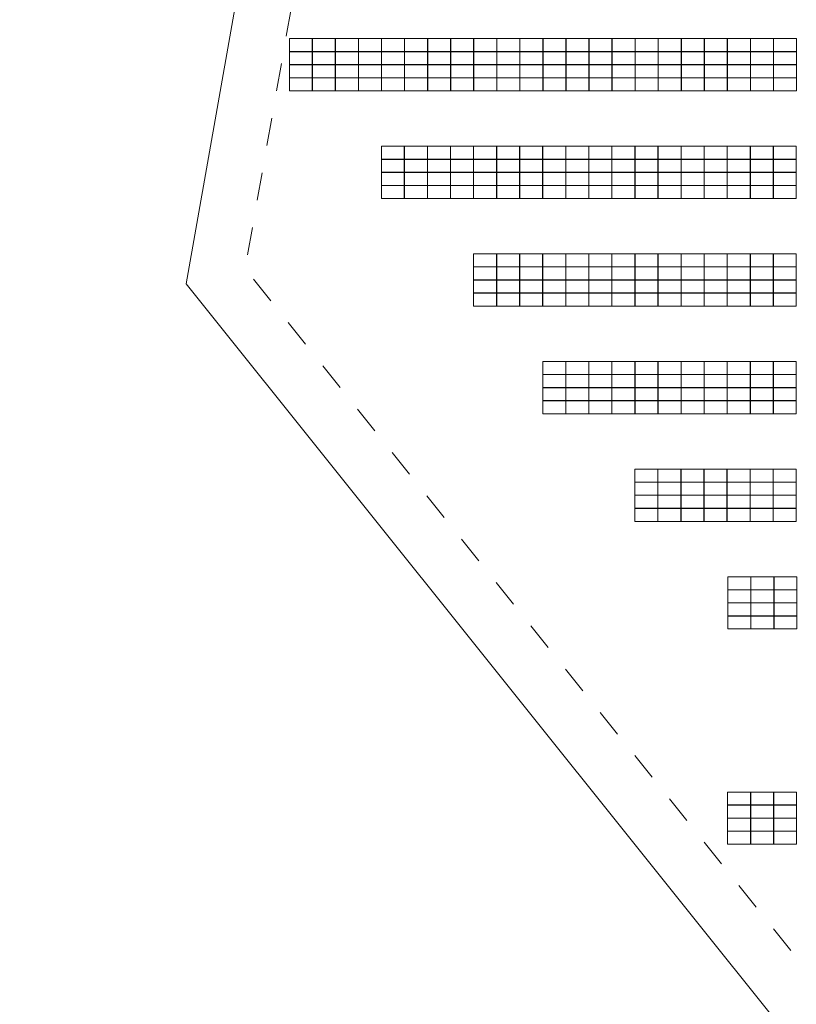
# Model space of a CAD drawing. Header units: metres. Extents: x 232744 to 233931, y 552844 to 554310.
# Tile 6 of 41: x 233402 to 233458, y 553178 to 553249. Entities that reach past the tile are written whole.
import ezdxf

# ---------------------------------------------------------------- set-up
doc = ezdxf.new("R2010")
doc.units = ezdxf.units.M
doc.linetypes.add('NLCS-HIDDEN', pattern=[4, 2, -2])
doc.layers.get('0').update_dxf_attribs({"lineweight": 18})
for name, color, linetype, lineweight in [('BH-N-contouren zonneakker', 251, 'NLCS-HIDDEN', 5), ('BH-N-hekwerk', 251, 'IE-TERREINAFSCHEIDING-KUNSTMATIG-OPEN', 18), ('GP-Modules', 252, 'Continuous', 9)]:
    doc.layers.add(name, color=color, linetype=linetype, lineweight=lineweight)
doc.layers.add('X-XX-AL-WERKGRENS-G', color=1, linetype='KG-OG', lineweight=35, true_color=0xff0000)
doc.linetypes.add('IE-TERREINAFSCHEIDING-KUNSTMATIG-OPEN', pattern='A,7,-1.5,[67,NLCS.SHX,S=0.75,R=0,X=0,Y=0],-1.5', length=10)
doc.linetypes.add('KG-OG', pattern='A,5.5,-1.5,[2,NLCS.SHX,S=0.5,R=0,X=0,Y=0],-1.5', length=8.5)

# ---------------------------------------------------------------- blocks, each defined once
blk = doc.blocks.new('fs_3851797_full')
for points in [[(0, 0, 0), (1.65, 0, 0), (1.65, -0.931, -0.339), (0, -0.931, -0.339), (0, 0, 0)], [(0, -0.943, -0.343), (1.65, -0.943, -0.343), (1.65, -1.874, -0.682), (0, -1.874, -0.682), (0, -0.943, -0.343)], [(0, -1.886, -0.687), (1.65, -1.886, -0.687), (1.65, -2.818, -1.026), (0, -2.818, -1.026), (0, -1.886, -0.687)], [(0, -2.83, -1.03), (1.65, -2.83, -1.03), (1.65, -3.761, -1.369), (0, -3.761, -1.369), (0, -2.83, -1.03)]]:
    blk.add_polyline3d(points)

msp = doc.modelspace()

# ---------------------------------------------------------------- linework, layer by layer
at = {"layer": 'BH-N-contouren zonneakker', "flags": 128}
msp.add_lwpolyline([(233432.782, 553312.769), (233418.326, 553230.995), (233507.566, 553119.512, -0.411771), (233506.969, 553113.911), (233456.095, 553072.486), (233628.358, 552851.09), (233640.107, 552869.421), (233646.108, 552897.903, -0.144749), (233647.186, 552899.899), (233658.738, 552911.513), (233676.946, 553001.356), (233677.644, 553004.438)], format="xyb", dxfattribs=at)
at = {"layer": 'BH-N-hekwerk', "flags": 128}
msp.add_lwpolyline([(233414.072, 553229.909), (233504.443, 553117.013), (233450.535, 553073.118), (233628.674, 552844.171), (233643.87, 552867.879), (233650.022, 552897.078), (233662.42, 552909.543), (233738.388, 553284.388), (233730.855, 553318.208), (233731.871, 553323.222), (233753.838, 553431.613), (233682.621, 553591.657), (233450.03, 553433.323)], close=True, dxfattribs=at)
at = {"layer": 'X-XX-AL-WERKGRENS-G', "ltscale": 2, "flags": 128}
msp.add_lwpolyline([(233024.476, 553123.194, -0.272027), (233016.009, 553130.44, 0.272803), (233005.193, 553139.67), (232975.167, 553144.941, -0.414213), (232974.355, 553146.099), (232974.842, 553148.873), (232969.643, 553149.786), (232968.465, 553143.072, 0.414213), (232970.901, 553139.599), (233004.156, 553133.761, -0.272803), (233010.336, 553128.486, 0.2892), (233024.493, 553117.131), (233082.574, 553110.54, 0.018852), (233082.176, 553100.394, 0.032341), (233083.152, 553084.956, 0.386613), (233096.266, 553073.795), (233275.271, 553079.646, -0.254086), (233283.122, 553075.707), (233291.245, 553064.04), (233294.446, 553066.268), (233286.323, 553077.936, 0.254086), (233275.144, 553083.544), (233096.139, 553077.693, -0.386613), (233087.021, 553085.453, -0.032341), (233086.076, 553100.388, -0.024313), (233086.713, 553113.085, -0.032772), (233092.725, 553149.36), (233106.603, 553208.693), (233108.185, 553208.397, -0.024851), (233121.879, 553262.508), (233335.975, 553224.257, -0.005966), (233402.118, 553622.223, 0.031079), (233415.39, 553737.637), (233416.811, 553763.661), (233418.423, 553788.608, 0.012576), (233418.982, 553822.405), (233417.054, 553969.667), (233344.316, 553969.667), (233344.316, 553983.631), (233329.657, 553983.631), (233329.657, 553994.161), (233323.82, 553993.983), (233324.87, 554038.498), (233325.202, 554055.17), (233325.67, 554072.424), (233325.807, 554093.022), (233326.486, 554155.8), (233350.645, 554158.622), (233349.075, 554205.895), (233356.218, 554210.154), (233383.153, 554209.741), (233383.159, 554208.891), (233413.164, 554212.53), (233413.164, 554211.831), (233415.354, 554212.072), (233415.355, 554210.361), (233420.872, 554211.077), (233422.016, 554201.956), (233422.657, 554192.477), (233422.963, 554180.536), (233423.384, 554164.137), (233424.041, 554162.265), (233425.393, 554161.588), (233425.857, 554161.551), (233442.665, 554161.684), (233443.187, 554111.16), (233443.557, 554075.29), (233443.846, 554047.287), (233444.065, 554026.064), (233440.605, 554026.028), (233440.633, 554023.17), (233440.799, 554020.757), (233440.89, 554003.694), (233440.89, 553987.657), (233443.739, 553987.451), (233466.497, 553985.81), (233492.533, 553984.545), (233497.037, 553984.247), (233503.12, 553983.844), (233505.11, 553983.716), (233504.521, 553973.32), (233510.456, 553972.983, 0.051904), (233523.403, 553973.382), (233533.571, 553974.759), (233533.571, 553986.476), (233530.55, 553986.058, -0.452391), (233527.139, 553989.002), (233525.813, 554137.297), (233531.455, 554139.712), (233525.653, 554155.289), (233525.379, 554185.918, -0.455336), (233526.508, 554186.918, 0.452642), (233527.637, 554187.91), (233527.637, 554191.353), (233526.133, 554191.353, -0.357083), (233525.322, 554192.326), (233525.072, 554220.234, -0.416834), (233527.072, 554222.252), (233528.651, 554222.252), (233528.651, 554228.078), (233462.931, 554242.91), (233453.346, 554257.148), (233457.729, 554276.57), (233441.592, 554280.174, -0.108247), (233440.23, 554280.946), (233439.915, 554309.67), (233422.105, 554309.558), (233422.116, 554297.389), (233421.826, 554287.071), (233420.648, 554277.782), (233419.845, 554272.823), (233416.615, 554273.345), (233408.153, 554274.714, 0.31413), (233400.373, 554284.599), (233363.489, 554295.816, 0.028494), (233357.956, 554297.16, 0.101549), (233214.495, 554294.131, 0.054333), (233147.643, 554272.336, 0.265957), (232972.193, 554028.265, 0.035132), (232977.382, 553887.306, -0.051071), (232978.695, 553623.449, -0.023312), (232972.022, 553577.331, -0.015547), (232910.023, 553301.889), (233085.34, 553276.509), (233075.181, 553233.381), (233095.22, 553228.694), (233091.299, 553212.092), (233102.766, 553209.41), (233088.928, 553150.248, 0.030082), (233083.15, 553116.513), (233032.816, 553122.225), (233033.098, 553124.709), (233024.756, 553125.656), (233024.474, 553123.172)], format="xyb", close=True, dxfattribs=at)

# ---------------------------------------------------------------- block references
at = {"layer": 'GP-Modules'}
for p in [(233421.517, 553247.598, 2.169), (233423.18, 553247.598, 2.169), (233424.843, 553247.598, 2.169), (233426.505, 553247.598, 2.169), (233428.168, 553247.598, 2.169), (233429.831, 553247.598, 2.169), (233431.493, 553247.598, 2.169), (233433.156, 553247.598, 2.169), (233434.819, 553247.598, 2.169), (233436.482, 553247.598, 2.169), (233438.144, 553247.598, 2.169), (233439.807, 553247.598, 2.169), (233441.47, 553247.598, 2.169), (233443.132, 553247.598, 2.169), (233444.795, 553247.598, 2.169), (233446.458, 553247.598, 2.169), (233448.12, 553247.598, 2.169), (233449.783, 553247.598, 2.169), (233451.446, 553247.598, 2.169), (233453.109, 553247.598, 2.169), (233454.771, 553247.598, 2.169), (233456.434, 553247.598, 2.169), (233428.155, 553239.837, 2.169), (233429.818, 553239.837, 2.169), (233431.481, 553239.837, 2.169), (233433.143, 553239.837, 2.169), (233434.806, 553239.837, 2.169), (233436.469, 553239.837, 2.169), (233438.132, 553239.837, 2.169), (233439.794, 553239.837, 2.169), (233441.457, 553239.837, 2.169), (233443.12, 553239.837, 2.169), (233444.782, 553239.837, 2.169), (233446.445, 553239.837, 2.169), (233448.108, 553239.837, 2.169), (233449.77, 553239.837, 2.169), (233451.433, 553239.837, 2.169), (233453.096, 553239.837, 2.169), (233454.759, 553239.837, 2.169), (233456.421, 553239.837, 2.169), (233434.806, 553232.076, 2.169), (233436.469, 553232.076, 2.169), (233438.132, 553232.076, 2.169), (233439.794, 553232.076, 2.169), (233441.457, 553232.076, 2.169), (233443.12, 553232.076, 2.169), (233444.782, 553232.076, 2.169), (233446.445, 553232.076, 2.169), (233448.108, 553232.076, 2.169), (233449.77, 553232.076, 2.169), (233451.433, 553232.076, 2.169), (233453.096, 553232.076, 2.169), (233454.759, 553232.076, 2.169), (233456.421, 553232.076, 2.169), (233439.794, 553224.315, 2.169), (233441.457, 553224.315, 2.169), (233443.12, 553224.315, 2.169), (233444.782, 553224.315, 2.169), (233446.445, 553224.315, 2.169), (233448.108, 553224.315, 2.169), (233449.77, 553224.315, 2.169), (233451.433, 553224.315, 2.169), (233453.096, 553224.315, 2.169), (233454.759, 553224.315, 2.169), (233456.421, 553224.315, 2.169), (233446.434, 553216.554, 2.169), (233448.097, 553216.554, 2.169), (233449.76, 553216.554, 2.169), (233451.422, 553216.554, 2.169), (233453.085, 553216.554, 2.169), (233454.748, 553216.554, 2.169), (233456.41, 553216.554, 2.169), (233453.14, 553208.794, 2.169), (233454.803, 553208.794, 2.169), (233456.465, 553208.794, 2.169), (233453.119, 553193.272, 2.169), (233454.782, 553193.272, 2.169), (233456.444, 553193.272, 2.169)]:
    msp.add_blockref('fs_3851797_full', p, dxfattribs=at)

doc.saveas('drawing.dxf')
